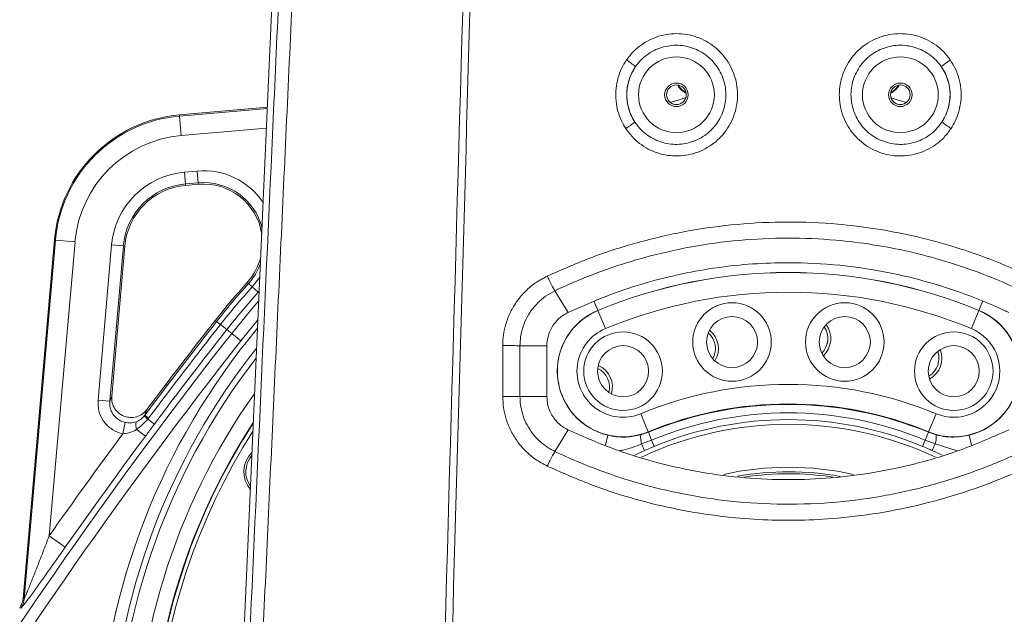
# Model space of a CAD drawing. Header units: millimetres. Extents: x 0 to 16820, y 0 to 11880.
# Tile 17 of 120: x 2525 to 2776, y 7179 to 7331. Entities that reach past the tile are written whole.
import ezdxf

# ---------------------------------------------------------------- set-up
doc = ezdxf.new("R2010")
doc.units = ezdxf.units.MM
doc.header["$LTSCALE"] = 20
doc.linetypes.add('PHANTOM', pattern=[12.7, 6.35, -1.27, 1.27, -1.27, 1.27, -1.27])
doc.styles.add('SLDTEXTSTYLE0', font='TXT', dxfattribs={"width": 0.605})
doc.dimstyles.new('SLDDIMSTYLE0', dxfattribs={"dimtxt": 140, "dimasz": 100, "dimexe": 0, "dimexo": 0.0625, "dimgap": 35, "dimtad": 1, "dimtoh": 1, "dimdec": 0, "dimrnd": 1e-09, "dimzin": 12, "dimdsep": 46, "dimtxsty": 'SLDTEXTSTYLE0', "dimsah": 1, "dimcen": 0.09, "dimadec": 0, "dimazin": 0, "dimtfac": 1, "dimtofl": 0, "dimtmove": 0, "dimatfit": 3, "dimfxl": 0, "dimfrac": 2, "dimtolj": 1, "dimtzin": 12, "dimarcsym": 0})

# ---------------------------------------------------------------- blocks, each defined once
blk = doc.blocks.new('*D5')
at = {"color": 7, "linetype": 'Continuous', "lineweight": 0}
for p, q in [((2720.78, 9015.29), (5150.78, 9015.29)), ((5120.78, 9015.29), (5120.78, 6644.47)), ((2871.03, 6644.47), (5150.78, 6644.47))]:
    blk.add_line(p, q, dxfattribs=at)
for points in [[(5120.78, 9015.29), (5105.78, 8915.29), (5135.78, 8915.29)], [(5120.78, 6644.47), (5135.78, 6744.47), (5105.78, 6744.47)]]:
    blk.add_solid(points, dxfattribs=at)
at = {"color": 7, "linetype": 'Continuous', "lineweight": 0, "insert": (4940.31, 7616), "char_height": 140, "attachment_point": 1, "rotation": 90, "style": 'SLDTEXTSTYLE0'}
blk.add_mtext('2371', dxfattribs=at)

msp = doc.modelspace()

# ---------------------------------------------------------------- linework, layer by layer
at = {"color": 7, "linetype": 'Continuous', "lineweight": 0}
for p, q in [((2593.99, 7439.47), (2580.92, 7145.69)), ((2588.16, 7308.29), (2565.73, 7306.33)), ((2570.58, 7288.69), (2567.3, 7288.4)), ((2533.92, 7274.52), (2525.93, 7183.23)), ((2551.85, 7272.95), (2548.51, 7234.77)), ((2661.32, 7261.55), (2664.68, 7256.03)), ((2664.62, 7256), (2664.68, 7256.03)), ((2661.34, 7220.66), (2664.68, 7226.16)), ((2664.68, 7226.16), (2664.63, 7226.19))]:
    msp.add_line(p, q, dxfattribs=at)
at = {"color": 8, "linetype": 'Continuous', "lineweight": 0}
for p, q in [((2565.76, 7306.06), (2588.14, 7308.02)), ((2565.76, 7306.06), (2565.73, 7306.33)), ((2565.76, 7306.06), (2566.19, 7301.08)), ((2587.92, 7302.98), (2566.19, 7301.08)), ((2567.01, 7291.76), (2570.29, 7292.05)), ((2570.55, 7289.06), (2570.29, 7292.05)), ((2567.27, 7288.77), (2567.01, 7291.76)), ((2570.55, 7289.06), (2567.27, 7288.77)), ((2567.27, 7288.77), (2567.3, 7288.4)), ((2570.55, 7289.06), (2570.58, 7288.69)), ((2526.2, 7183.13), (2534.19, 7274.49)), ((2534.19, 7274.49), (2533.92, 7274.52)), ((2534.19, 7274.49), (2539.17, 7274.06)), ((2539.17, 7274.06), (2532.61, 7199.17)), ((2545.04, 7233.75), (2548.49, 7273.24)), ((2551.47, 7272.98), (2548.02, 7233.49)), ((2548.49, 7273.24), (2551.47, 7272.98)), ((2551.47, 7272.98), (2551.85, 7272.95)), ((2586.33, 7268.37), (2586.38, 7268.41)), ((2586.23, 7265.03), (2584.28, 7262.57)), ((2583.35, 7263.41), (2583.03, 7263.7)), ((2583.35, 7263.41), (2584.28, 7262.57)), ((2585.82, 7261.18), (2584.28, 7262.57)), ((2586.07, 7261.46), (2585.82, 7261.18)), ((2661.32, 7261.55), (2661.32, 7261.55)), ((2671.34, 7258.83), (2672.28, 7256.57)), ((2770.21, 7258.8), (2769.29, 7256.57)), ((2672.29, 7256.54), (2672.28, 7256.57)), ((2672.29, 7256.54), (2674.2, 7251.93)), ((2769.28, 7256.54), (2767.37, 7251.93)), ((2769.28, 7256.54), (2769.29, 7256.57)), ((2575.2, 7253.72), (2574.86, 7253.99)), ((2575.2, 7253.72), (2576.18, 7252.96)), ((2577.81, 7251.68), (2576.18, 7252.96)), ((2585.75, 7254.15), (2581.42, 7248.85)), ((2579.06, 7250.7), (2577.81, 7251.68)), ((2579.06, 7250.7), (2581.42, 7248.85)), ((2652.45, 7247.58), (2659.29, 7247.57)), ((2548.02, 7233.49), (2548.51, 7234.77)), ((2652.45, 7234.63), (2659.29, 7234.62)), ((2545.04, 7233.75), (2548.02, 7233.49)), ((2556.79, 7229.7), (2556.91, 7229.85)), ((2557.91, 7229.11), (2556.91, 7229.85)), ((2683.18, 7230.25), (2685.09, 7225.64)), ((2758.39, 7230.25), (2756.48, 7225.64)), ((2551.35, 7225.16), (2551.94, 7228.05)), ((2557.91, 7229.11), (2557.72, 7228.87)), ((2559.39, 7227.62), (2557.72, 7228.87)), ((2557.12, 7224.55), (2554.85, 7226.24)), ((2674.19, 7222.26), (2674.79, 7224.8)), ((2683.2, 7224.88), (2685.13, 7225.54)), ((2685.09, 7225.64), (2685.13, 7225.54)), ((2685.13, 7225.54), (2685.96, 7223.54)), ((2756.44, 7225.54), (2755.61, 7223.54)), ((2756.48, 7225.64), (2756.44, 7225.54)), ((2756.44, 7225.54), (2758.37, 7224.88)), ((2767.39, 7222.23), (2766.77, 7224.8)), ((2685.96, 7223.54), (2683.42, 7222.55)), ((2684.17, 7220.89), (2683.42, 7222.55)), ((2686.62, 7221.95), (2684.17, 7220.89)), ((2686.62, 7221.95), (2685.96, 7223.54)), ((2754.95, 7221.95), (2755.61, 7223.54)), ((2758.14, 7222.55), (2755.61, 7223.54)), ((2757.4, 7220.89), (2758.14, 7222.55)), ((2763.73, 7220.82), (2758.14, 7222.55)), ((2661.34, 7220.66), (2661.34, 7220.66)), ((2684.17, 7220.89), (2681.65, 7219.71)), ((2759.9, 7219.72), (2757.4, 7220.89)), ((2536.7, 7196.3), (2532.61, 7199.17)), ((2525.93, 7183.23), (2526.2, 7183.13)), ((2525.35, 7180.76), (2525.08, 7180.85))]:
    msp.add_line(p, q, dxfattribs=at)
at = {"color": 8, "linetype": 'Continuous', "lineweight": 0, "flags": 128}
for points in [[(2579.06, 7250.7), (2584.22, 7256.98), (2585.96, 7258.97)], [(2648.06, 7234.63), (2648.06, 7237.9), (2648.06, 7241.18), (2648.06, 7247.59)], [(2648.06, 7247.59), (2648.68, 7247.59), (2649.3, 7247.59), (2649.9, 7247.59), (2650.49, 7247.59), (2651.04, 7247.59), (2651.56, 7247.58), (2652.03, 7247.58), (2652.45, 7247.58)], [(2652.45, 7247.58), (2652.45, 7244.31), (2652.45, 7241.04), (2652.45, 7234.63)], [(2648.06, 7234.63), (2648.68, 7234.63), (2649.3, 7234.63), (2649.91, 7234.63), (2650.49, 7234.63), (2651.05, 7234.63), (2651.57, 7234.63), (2652.04, 7234.63), (2652.45, 7234.63)], [(2557.48, 7231.34), (2556.92, 7229.88), (2556.91, 7229.85)]]:
    msp.add_lwpolyline(points, dxfattribs=at)
at = {"color": 7, "linetype": 'Continuous', "lineweight": 0, "flags": 128}
msp.add_lwpolyline([(2659.29, 7247.57), (2659.29, 7244.33), (2659.29, 7241.09), (2659.29, 7237.85), (2659.29, 7234.62), (2659.29, 7234.62)], dxfattribs=at)
at = {"color": 8, "linetype": 'Continuous', "lineweight": 0}
for centre in [(2692.28, 7311.47), (2749.28, 7311.47)]:
    msp.add_circle(centre, 9.65, dxfattribs=at)
at = {"color": 7, "linetype": 'Continuous', "lineweight": 0}
for centre, radius in [((2692.28, 7311.47), 3), ((2749.28, 7311.47), 3), ((2692.28, 7311.47), 2.5), ((2749.28, 7311.47), 2.5), ((2706.43, 7248.52), 10), ((2735.14, 7248.52), 10), ((2706.43, 7248.52), 6.5), ((2735.14, 7248.52), 6.5), ((2678.69, 7241.09), 10), ((2762.88, 7241.09), 10), ((2678.69, 7241.09), 6.5), ((2762.88, 7241.09), 6.5)]:
    msp.add_circle(centre, radius, dxfattribs=at)
at = {"color": 7, "linetype": 'Continuous', "lineweight": 30}
for radius, start, end in [(1875.82, 300, 180), (417.89, 212.4693, 92.4693)]:
    msp.add_arc((2720.78, 7139.47), radius, start, end, dxfattribs=at)
at = {"color": 7, "linetype": 'PHANTOM', "lineweight": 30}
msp.add_arc((2720.78, 7139.47), 1203.01, 352.93959, 127.06041, dxfattribs=at)
at = {"color": 8, "linetype": 'Continuous', "lineweight": 0}
for centre, radius, start, end in [((2665.94, 7299.51), 24.9, 50.2108, 56.7851), ((2775.63, 7299.51), 24.9, 123.2149, 129.7892), ((2692.28, 7311.47), 12.65, 145.4161, 213.2147), ((2749.28, 7311.47), 12.65, 326.7853, 34.5839), ((2696.97, 7316.4), 5.02, 209.2785, 243.7236), ((2697.04, 7316.49), 5.01, 210.8527, 242.2887), ((2744.6, 7316.4), 5.02, 296.2764, 330.7215), ((2744.52, 7316.49), 5.01, 297.7112, 329.1473), ((2568.78, 7271.47), 34.72, 95, 175), ((2666.16, 7324.15), 25.02, 301.852, 308.3948), ((2775.41, 7324.15), 25.02, 231.6052, 238.148), ((2568.78, 7271.47), 29.73, 95, 175), ((2571.89, 7273.75), 18.37, 34.2309, 95), ((2568.78, 7271.47), 20.37, 95, 175), ((2568.78, 7271.47), 17.38, 95, 175), ((2571.89, 7273.75), 15.38, 14.3103, 95), ((2720.78, 7139.47), 126.75, 67.5, 112.5), ((2720.78, 7139.47), 126.72, 67.5, 112.5), ((2720.78, 7139.47), 185.06, 137.9543, 141.8733), ((2720.78, 7139.47), 183.82, 137.9543, 141.8733), ((2720.78, 7139.47), 181.74, 137.9543, 141.8733), ((2720.78, 7139.47), 121.73, 67.5, 112.5), ((2678.69, 7241.09), 16.75, 112.5, 256.5609), ((2678.69, 7241.09), 16.72, 112.5, 292.5), ((2762.88, 7241.09), 16.72, 247.5, 67.5), ((2762.88, 7241.09), 16.75, 283.4391, 67.5), ((2720.78, 7139.47), 175.88, 140.2034, 177.3515), ((3599.86, 6449.52), 1302.56, 141.87326, 143.19615), ((3599.86, 6449.52), 1301.32, 141.87326, 143.19615), ((2678.69, 7241.09), 11.73, 112.5, 292.5), ((2762.88, 7241.09), 11.73, 247.5, 67.5), ((3599.86, 6449.52), 1297.66, 141.87326, 148.15417), ((3599.86, 6449.52), 1299.24, 141.87326, 143.20952), ((3599.86, 6449.52), 1294.66, 141.87326, 148.15417), ((2720.78, 7139.47), 172.88, 141.5294, 177.3515), ((2720.78, 7139.47), 171.37, 142.2348, 180), ((2720.78, 7139.47), 171.37, 180, 37.7652), ((2720.78, 7139.47), 98.27, 67.5, 112.5), ((2720.78, 7139.47), 166.37, 144.7498, 0), ((2720.78, 7139.47), 93.28, 67.5, 112.5), ((2720.78, 7139.47), 93.17, 67.5, 112.5), ((2563.86, 7236.65), 9.91, 224.4964, 231.7171), ((2720.78, 7139.47), 91.01, 67.5, 112.5), ((2557.55, 7227.33), 2.92, 162.5452, 202.1532), ((2720.78, 7139.47), 89.28, 67.5, 112.5), ((3599.86, 6449.52), 1304.22, 143.50738, 144.9153), ((3599.86, 6449.52), 1299.23, 143.378, 144.9153), ((2688.63, 7224.23), 5.48, 173.1284, 197.8276), ((2752.93, 7224.23), 5.48, 342.1724, 6.8716), ((2720.78, 7139.47), 75.5, 81.3814, 98.5136), ((2521.21, 7183.57), 5.01, 325.8049, 354.9585)]:
    msp.add_arc(centre, radius, start, end, dxfattribs=at)
at = {"color": 7, "linetype": 'Continuous', "lineweight": 0}
for centre, radius, start, end in [((2568.78, 7271.47), 35, 95, 175), ((2568.78, 7271.47), 17, 95, 175), ((2571.89, 7273.75), 15, 8.6514, 95), ((2571.89, 7273.75), 15, 317.9543, 346.2539), ((2720.78, 7139.47), 185.5, 137.9543, 141.8733), ((3599.86, 6449.52), 1303, 141.87326, 143.12899), ((2725.58, 7249.36), 5.25, 315.1893, 34.8107), ((2725.58, 7249.36), 6, 313.1947, 36.8053), ((2696.97, 7246.86), 5.25, 330.1893, 49.8107), ((2696.97, 7246.86), 6, 328.1947, 51.8053), ((2753.86, 7244.37), 5.25, 300.1893, 19.8107), ((2753.86, 7244.37), 6, 298.1947, 21.8053), ((2669.99, 7237.04), 5.25, 345.1893, 64.8107), ((2669.99, 7237.04), 6, 343.1947, 66.8053), ((2720.78, 7139.47), 162.5, 146.9424, 33.0576), ((2720.78, 7139.47), 162.4, 147.0024, 260), ((2720.78, 7139.47), 88.09, 64.9018, 115.1326), ((2720.78, 7139.47), 162.4, 260, 32.9976), ((2720.78, 7139.47), 161.4, 147.6117, 260), ((2720.78, 7139.47), 161.4, 260, 32.3883), ((2589.15, 7215.47), 7, 134.4162, 220.4892), ((2589.15, 7215.47), 6.5, 139.3721, 215.5333), ((2720.78, 7139.47), 77.15, 77.5624, 102.3878), ((2720.78, 7139.47), 76, 79.9891, 99.8466)]:
    msp.add_arc(centre, radius, start, end, dxfattribs=at)
at = {"color": 8, "linetype": 'Continuous', "lineweight": 0}
for points, knots in [([(2633.37, 7174.79), (2635.46, 7247.99), (2637.77, 7329.32), (2640.3, 7418.8), (2640.99, 7443.2), (2641.67, 7467.56), (2643.03, 7516.27), (2644.59, 7571.99), (2646.35, 7634.87), (2647.63, 7680.51), (2648.92, 7726.21), (2650.22, 7771.96), (2652.42, 7849.73), (2654.2, 7912.24), (2655.54, 7959.49)], [0, 0, 0, 0, 0.27938, 0.310438, 0.341509, 0.372584, 0.403649, 0.528364, 0.586617, 0.644892, 0.703164, 0.761416, 0.81965, 1, 1, 1, 1]), ([(2657.57, 7959.47), (2656.41, 7918.24), (2655.05, 7870.14), (2653.47, 7815.16), (2652.86, 7794.53), (2652.25, 7773.9), (2651.66, 7753.28), (2651.09, 7732.67), (2650.41, 7705.25), (2649.51, 7671.08), (2648.25, 7630.15), (2647.06, 7590.27), (2645.95, 7551.43), (2644.86, 7513.63), (2643.77, 7475.79), (2642.69, 7437.91), (2641.6, 7399.98), (2639.12, 7312.25), (2637, 7237.17), (2635.23, 7174.74)], [0, 0, 0, 0, 0.157319, 0.1835524, 0.2098033, 0.2360529, 0.2622848, 0.2884947, 0.3147007, 0.3671057, 0.4195183, 0.471931, 0.5202394, 0.568574, 0.6169059, 0.6652163, 0.7135011, 0.7617764, 1, 1, 1, 1]), ([(2583.67, 7173.84), (2585.66, 7217.68), (2588.65, 7283.86), (2592, 7357.49), (2593.68, 7394.72), (2594.68, 7417.07), (2595.37, 7431.95), (2595.72, 7439.39)], [0, 0, 0, 0, 0.495253, 0.747618, 0.831754, 0.915889, 1, 1, 1, 1]), ([(2599.23, 7438.87), (2598.88, 7431.45), (2598.17, 7416.59), (2597.16, 7394.29), (2595.45, 7357.12), (2593.04, 7305.1), (2590.03, 7239.58), (2588.04, 7196.36), (2587.08, 7175.44)], [0, 0, 0, 0, 0.084622, 0.169268, 0.253915, 0.507842, 0.76173, 1, 1, 1, 1]), ([(2679.57, 7320.34), (2680.16, 7321.11), (2681.34, 7322.63), (2683.54, 7324.41), (2685.9, 7325.73), (2688.38, 7326.61), (2690.97, 7327.06), (2693.6, 7327.07), (2696.19, 7326.62), (2698.67, 7325.76), (2700.97, 7324.48), (2703.02, 7322.84), (2704.77, 7320.87), (2706.17, 7318.64), (2707.17, 7316.2), (2707.75, 7313.63), (2707.89, 7311), (2707.6, 7308.39), (2706.86, 7305.86), (2705.72, 7303.48), (2704.19, 7301.33), (2702.33, 7299.47), (2700.17, 7297.96), (2697.8, 7296.82), (2695.27, 7296.1), (2692.66, 7295.82), (2690.05, 7295.98), (2687.49, 7296.58), (2685.08, 7297.6), (2682.87, 7299.02), (2680.91, 7300.77), (2679.88, 7302.19), (2679.36, 7302.89)], [0, 0, 0, 0, 0.036503, 0.073004, 0.106086, 0.139168, 0.172266, 0.205364, 0.23847, 0.271578, 0.304681, 0.337784, 0.370886, 0.403988, 0.437227, 0.470467, 0.503509, 0.536551, 0.56974, 0.602929, 0.636111, 0.669291, 0.702418, 0.735544, 0.768601, 0.801657, 0.834678, 0.867699, 0.900751, 0.933803, 0.966901, 1, 1, 1, 1]), ([(2762.2, 7302.89), (2761.63, 7302.12), (2760.49, 7300.56), (2758.34, 7298.74), (2756, 7297.35), (2753.55, 7296.41), (2750.97, 7295.91), (2748.34, 7295.84), (2745.74, 7296.22), (2743.24, 7297.03), (2740.91, 7298.25), (2738.82, 7299.84), (2737.03, 7301.77), (2735.57, 7303.96), (2734.51, 7306.38), (2733.87, 7308.94), (2733.67, 7311.56), (2733.9, 7314.18), (2734.57, 7316.72), (2735.66, 7319.13), (2737.14, 7321.31), (2738.96, 7323.22), (2741.08, 7324.78), (2743.42, 7325.98), (2745.93, 7326.75), (2748.53, 7327.1), (2751.15, 7327), (2753.72, 7326.47), (2756.16, 7325.5), (2758.4, 7324.14), (2760.4, 7322.43), (2761.46, 7321.04), (2761.99, 7320.34)], [0, 0, 0, 0, 0.036508, 0.073016, 0.106097, 0.139179, 0.172276, 0.205374, 0.238481, 0.271588, 0.304692, 0.337796, 0.370899, 0.404002, 0.437238, 0.470474, 0.503518, 0.536562, 0.569753, 0.602943, 0.636127, 0.66931, 0.702437, 0.735564, 0.768618, 0.801671, 0.834688, 0.867705, 0.900755, 0.933804, 0.966902, 1, 1, 1, 1]), ([(2681.7, 7304.54), (2682.11, 7303.97), (2682.94, 7302.83), (2684.53, 7301.41), (2686.33, 7300.25), (2688.28, 7299.42), (2690.36, 7298.93), (2692.48, 7298.79), (2694.61, 7299.01), (2696.66, 7299.59), (2698.6, 7300.5), (2700.35, 7301.73), (2701.88, 7303.24), (2703.12, 7304.97), (2704.07, 7306.9), (2704.66, 7308.95), (2704.91, 7311.08), (2704.8, 7313.21), (2704.32, 7315.3), (2703.51, 7317.27), (2702.37, 7319.09), (2700.95, 7320.67), (2699.27, 7322.01), (2697.4, 7323.04), (2695.37, 7323.75), (2693.28, 7324.1), (2691.13, 7324.09), (2689.03, 7323.73), (2687.01, 7323.02), (2685.1, 7321.95), (2683.31, 7320.51), (2682.36, 7319.27), (2681.87, 7318.65)], [0, 0, 0, 0, 0.032544, 0.066028, 0.098576, 0.132066, 0.164632, 0.198139, 0.230767, 0.264339, 0.297035, 0.33068, 0.363407, 0.397088, 0.429797, 0.46346, 0.496128, 0.529748, 0.56239, 0.59598, 0.628629, 0.662225, 0.694899, 0.728521, 0.761201, 0.794831, 0.827477, 0.861071, 0.893653, 0.92718, 0.962958, 1, 1, 1, 1]), ([(2759.7, 7318.65), (2759.27, 7319.2), (2758.41, 7320.33), (2756.8, 7321.7), (2754.97, 7322.82), (2753, 7323.6), (2750.91, 7324.04), (2748.79, 7324.13), (2746.66, 7323.86), (2744.63, 7323.24), (2742.71, 7322.27), (2740.99, 7321.01), (2739.49, 7319.46), (2738.29, 7317.7), (2737.4, 7315.74), (2736.85, 7313.69), (2736.65, 7311.55), (2736.82, 7309.42), (2737.34, 7307.34), (2738.2, 7305.4), (2739.39, 7303.6), (2740.84, 7302.05), (2742.55, 7300.75), (2744.44, 7299.77), (2746.49, 7299.11), (2748.59, 7298.81), (2750.74, 7298.87), (2752.82, 7299.28), (2754.83, 7300.04), (2756.71, 7301.16), (2758.47, 7302.64), (2759.39, 7303.9), (2759.87, 7304.54)], [0, 0, 0, 0, 0.032541, 0.066022, 0.098568, 0.132055, 0.164618, 0.198124, 0.230751, 0.264325, 0.297023, 0.330672, 0.363401, 0.397085, 0.429795, 0.463459, 0.496127, 0.529746, 0.562388, 0.595978, 0.628626, 0.662222, 0.694895, 0.728516, 0.761194, 0.794821, 0.827464, 0.861055, 0.893637, 0.927164, 0.96295, 1, 1, 1, 1]), ([(2679.36, 7302.89), (2678.99, 7303.52), (2678.17, 7304.9), (2677.32, 7307.25), (2676.78, 7310.05), (2676.78, 7312.92), (2677.33, 7315.72), (2678.22, 7318.17), (2679.13, 7319.63), (2679.57, 7320.34)], [0, 0, 0, 0, 0.118459, 0.260486, 0.402514, 0.579682, 0.721927, 0.864171, 1, 1, 1, 1]), ([(2761.99, 7320.34), (2762.44, 7319.62), (2763.36, 7318.15), (2764.24, 7315.68), (2764.79, 7312.88), (2764.78, 7310.01), (2764.23, 7307.21), (2763.39, 7304.87), (2762.57, 7303.51), (2762.2, 7302.89)], [0, 0, 0, 0, 0.138401, 0.280419, 0.422438, 0.599704, 0.741963, 0.884222, 1, 1, 1, 1]), ([(2681.87, 7318.65), (2681.51, 7318.07), (2680.77, 7316.89), (2680.05, 7314.91), (2679.6, 7312.64), (2679.6, 7310.32), (2680.04, 7308.06), (2680.73, 7306.16), (2681.4, 7305.04), (2681.7, 7304.54)], [0, 0, 0, 0, 0.135907, 0.278127, 0.420346, 0.597427, 0.739443, 0.88146, 1, 1, 1, 1]), ([(2759.87, 7304.54), (2760.16, 7305.03), (2760.83, 7306.14), (2761.52, 7308.02), (2761.96, 7310.29), (2761.97, 7312.61), (2761.53, 7314.88), (2760.81, 7316.87), (2760.06, 7318.06), (2759.7, 7318.65)], [0, 0, 0, 0, 0.115858, 0.258108, 0.400357, 0.577535, 0.719527, 0.86152, 1, 1, 1, 1]), ([(2694.67, 7310.75), (2694.65, 7310.74), (2693.79, 7310.46), (2692.39, 7309.93), (2691, 7309.64), (2690.66, 7309.57)], [0, 0, 0, 0, 0.021526, 0.763708, 1, 1, 1, 1]), ([(2750.83, 7309.57), (2750.64, 7309.61), (2749.39, 7309.87), (2748.03, 7310.37), (2747.05, 7310.7), (2746.94, 7310.73)], [0, 0, 0, 0, 0.135268, 0.901895, 1, 1, 1, 1]), ([(2659.38, 7265.29), (2663.22, 7266.98), (2670.9, 7270.38), (2682.96, 7274.16), (2695.28, 7276.97), (2707.84, 7278.67), (2720.55, 7279.25), (2732.29, 7278.76), (2742.94, 7277.46), (2752.49, 7275.65), (2762.27, 7273.08), (2772.23, 7269.74), (2778.87, 7266.77), (2782.19, 7265.29)], [0, 0, 0, 0, 0.099225, 0.198845, 0.298461, 0.397683, 0.498091, 0.5985, 0.674961, 0.751513, 0.827975, 0.913986, 1, 1, 1, 1]), ([(2780.25, 7261.55), (2780.25, 7261.55), (2777.07, 7263.06), (2770.59, 7265.85), (2760.96, 7269.15), (2751.48, 7271.64), (2742.24, 7273.41), (2731.93, 7274.67), (2720.55, 7275.15), (2708.25, 7274.59), (2696.08, 7272.92), (2684.14, 7270.2), (2672.49, 7266.46), (2664.98, 7263.3), (2661.32, 7261.55), (2661.32, 7261.55)], [0, 0, 0, 0, 0, 0.086047, 0.172091, 0.248537, 0.325074, 0.401519, 0.501897, 0.602273, 0.701503, 0.801132, 0.900765, 1, 1, 1, 1, 1]), ([(2583.35, 7263.41), (2583.65, 7263.75), (2584.42, 7264.66), (2585.48, 7266.31), (2586.05, 7267.67), (2586.33, 7268.37)], [0, 0, 0, 0, 0.233245, 0.61124, 1, 1, 1, 1]), ([(2648.06, 7247.59), (2648.09, 7248.52), (2648.17, 7250.38), (2648.83, 7253.27), (2649.96, 7256.19), (2651.66, 7259.02), (2653.81, 7261.51), (2656.37, 7263.69), (2658.36, 7264.75), (2659.38, 7265.29)], [0, 0, 0, 0, 0.125701, 0.251401, 0.399251, 0.547106, 0.695273, 0.843443, 1, 1, 1, 1]), ([(2661.32, 7261.55), (2661.13, 7261.88), (2660.75, 7262.54), (2660.09, 7263.83), (2659.63, 7264.78), (2659.41, 7265.22), (2659.38, 7265.29)], [0, 0, 0, 0, 0.34658, 0.693159, 0.954951, 1, 1, 1, 1]), ([(2661.32, 7261.55), (2661.32, 7261.55), (2660.49, 7261.16), (2658.95, 7260.25), (2656.93, 7258.54), (2655.25, 7256.56), (2653.93, 7254.33), (2652.78, 7251.37), (2652.45, 7249.04), (2652.45, 7247.58), (2652.45, 7247.58)], [0, 0, 0, 0, 0.000003, 0.15773, 0.306252, 0.454774, 0.602328, 0.74988, 0.999997, 1, 1, 1, 1]), ([(2659.4, 7216.93), (2658.35, 7217.49), (2656.34, 7218.56), (2653.76, 7220.78), (2651.62, 7223.28), (2649.94, 7226.12), (2648.82, 7229.02), (2648.18, 7231.89), (2648.1, 7233.72), (2648.06, 7234.63)], [0, 0, 0, 0, 0.160219, 0.30876, 0.457293, 0.604925, 0.752546, 0.876277, 1, 1, 1, 1]), ([(2652.45, 7234.63), (2652.45, 7234.63), (2652.45, 7233.2), (2652.78, 7230.89), (2653.91, 7227.95), (2655.22, 7225.71), (2656.9, 7223.72), (2658.93, 7221.98), (2660.49, 7221.06), (2661.34, 7220.66), (2661.34, 7220.66)], [0, 0, 0, 0, 0.000003, 0.246053, 0.393414, 0.540786, 0.689687, 0.838595, 0.999997, 1, 1, 1, 1]), ([(2551.35, 7225.16), (2551.11, 7225.22), (2550, 7225.48), (2548.14, 7226.44), (2546.25, 7228.43), (2545.06, 7230.98), (2545.04, 7232.83), (2545.04, 7233.75)], [0, 0, 0, 0, 0.064785, 0.294225, 0.527563, 0.763838, 1, 1, 1, 1]), ([(2548.02, 7233.49), (2548.02, 7232.91), (2548.02, 7231.74), (2548.75, 7230.11), (2549.93, 7228.85), (2551.09, 7228.25), (2551.79, 7228.09), (2551.94, 7228.05)], [0, 0, 0, 0, 0.239067, 0.476269, 0.708526, 0.935817, 1, 1, 1, 1]), ([(2554.77, 7228.21), (2554.91, 7228.27), (2555.34, 7228.44), (2556.07, 7228.91), (2556.54, 7229.42), (2556.79, 7229.7)], [0, 0, 0, 0, 0.181429, 0.556698, 1, 1, 1, 1]), ([(2551.94, 7228.05), (2552.37, 7227.99), (2553.36, 7227.85), (2554.26, 7228.08), (2554.77, 7228.21)], [0, 0, 0, 0, 0.441482, 1, 1, 1, 1]), ([(2557.72, 7228.87), (2557.28, 7228.39), (2556.4, 7227.43), (2555.37, 7226.64), (2554.85, 7226.24)], [0, 0, 0, 0, 0.495419, 1, 1, 1, 1]), ([(2559.39, 7227.62), (2559.18, 7227.35), (2558.42, 7226.32), (2557.67, 7225.3), (2557.12, 7224.55)], [0, 0, 0, 0, 0.2682365, 1, 1, 1, 1]), ([(2554.85, 7226.24), (2554.21, 7225.9), (2553.12, 7225.31), (2551.87, 7225.21), (2551.35, 7225.16)], [0, 0, 0, 0, 0.58449, 1, 1, 1, 1]), ([(2674.79, 7224.8), (2675.54, 7224.65), (2677.07, 7224.35), (2679.89, 7224.23), (2681.92, 7224.63), (2683.2, 7224.88)], [0, 0, 0, 0, 0.265861, 0.540694, 1, 1, 1, 1]), ([(2758.37, 7224.88), (2759.22, 7224.7), (2760.94, 7224.32), (2763.74, 7224.25), (2765.7, 7224.6), (2766.77, 7224.8)], [0, 0, 0, 0, 0.3064, 0.621218, 1, 1, 1, 1]), ([(2683.42, 7222.55), (2681.87, 7221.96), (2680.01, 7221.26), (2678.07, 7220.87), (2677.76, 7220.81)], [0, 0, 0, 0, 0.838553, 1, 1, 1, 1]), ([(2757.4, 7220.89), (2757.05, 7221.05), (2756.23, 7221.41), (2755.41, 7221.75), (2754.95, 7221.95)], [0, 0, 0, 0, 0.432892, 1, 1, 1, 1]), ([(2659.4, 7216.93), (2659.43, 7217), (2659.65, 7217.45), (2660.11, 7218.39), (2660.77, 7219.67), (2661.15, 7220.33), (2661.34, 7220.66)], [0, 0, 0, 0, 0.05097, 0.305949, 0.652975, 1, 1, 1, 1]), ([(2661.34, 7220.66), (2661.34, 7220.66), (2665.06, 7218.88), (2672.2, 7215.86), (2683.01, 7212.33), (2693.57, 7209.77), (2705.22, 7207.91), (2717.92, 7207.02), (2731.25, 7207.4), (2744.17, 7209.02), (2756.56, 7211.75), (2768.65, 7215.58), (2776.44, 7218.85), (2780.23, 7220.66), (2780.23, 7220.66)], [0, 0, 0, 0, 0.0000005, 0.1009089, 0.1891853, 0.2776023, 0.3658782, 0.4768358, 0.5877915, 0.6906187, 0.7938908, 0.8971669, 0.9999995, 1, 1, 1, 1]), ([(2782.17, 7216.93), (2780.71, 7216.26), (2775.68, 7213.93), (2766.78, 7210.54), (2755.38, 7207.2), (2743.73, 7204.81), (2732.75, 7203.48), (2722.54, 7203.03), (2713.14, 7203.22), (2703.17, 7204.08), (2692.68, 7205.75), (2681.78, 7208.38), (2670.6, 7211.96), (2663.29, 7215.2), (2659.4, 7216.93)], [0, 0, 0, 0, 0.037961, 0.131351, 0.225071, 0.31879, 0.412178, 0.486152, 0.560208, 0.634183, 0.722467, 0.810891, 0.899175, 1, 1, 1, 1]), ([(2526.2, 7183.13), (2526.21, 7183.14), (2526.25, 7183.17), (2526.39, 7183.46), (2526.65, 7184.06), (2527.23, 7185.44), (2528.17, 7187.79), (2529.49, 7191.13), (2530.98, 7194.96), (2532.07, 7197.76), (2532.61, 7199.17)], [0, 0, 0, 0, 0.023317, 0.064594, 0.091047, 0.172149, 0.3389, 0.517634, 0.758756, 1, 1, 1, 1]), ([(2536.7, 7196.3), (2535.73, 7194.92), (2533.8, 7192.17), (2531.14, 7188.43), (2529.15, 7185.66), (2527.8, 7183.81), (2526.83, 7182.5), (2525.95, 7181.37), (2525.46, 7180.79), (2525.38, 7180.77), (2525.35, 7180.76)], [0, 0, 0, 0, 0.217665, 0.43506, 0.603175, 0.687963, 0.772592, 0.867066, 0.962553, 1, 1, 1, 1])]:
    msp.add_open_spline(points, degree=3, knots=knots, dxfattribs=at)
at = {"color": 7, "linetype": 'Continuous', "lineweight": 0}
for points, knots in [([(2776.89, 7256.03), (2776.5, 7256.21), (2772.84, 7257.94), (2765.72, 7260.88), (2755.33, 7264.2), (2744.69, 7266.65), (2733.15, 7268.31), (2722.11, 7268.86), (2711.68, 7268.5), (2702.66, 7267.55), (2693.34, 7265.92), (2683.78, 7263.48), (2674.04, 7260.22), (2667.8, 7257.43), (2664.68, 7256.03)], [0, 0, 0, 0, 0.011114, 0.104915, 0.199051, 0.293184, 0.38698, 0.500348, 0.578371, 0.656491, 0.734514, 0.822961, 0.91155, 1, 1, 1, 1]), ([(2664.62, 7256), (2664.28, 7255.82), (2663.02, 7255.16), (2661.17, 7253.46), (2659.64, 7250.7), (2659.29, 7248.6), (2659.29, 7247.57), (2659.29, 7247.57)], [0, 0, 0, 0, 0.111253, 0.408451, 0.704197, 0.999991, 1, 1, 1, 1]), ([(2557.48, 7231.34), (2557.23, 7231.05), (2556.61, 7230.33), (2555.29, 7229.56), (2553.64, 7229.21), (2551.97, 7229.43), (2550.45, 7230.19), (2549.26, 7231.44), (2548.52, 7233.04), (2548.51, 7234.19), (2548.51, 7234.77)], [0, 0, 0, 0, 0.088454, 0.218124, 0.346218, 0.474055, 0.603097, 0.734322, 0.867192, 1, 1, 1, 1]), ([(2659.29, 7234.62), (2659.34, 7233.88), (2659.47, 7232.11), (2660.31, 7230.23), (2661.58, 7228.4), (2662.83, 7227.15), (2664.15, 7226.44), (2664.63, 7226.19)], [0, 0, 0, 0, 0.209263, 0.505446, 0.570948, 0.846017, 1, 1, 1, 1]), ([(2664.68, 7226.16), (2668.76, 7224.36), (2676.23, 7221.06), (2687.64, 7217.61), (2698.56, 7215.23), (2709.66, 7213.8), (2720.73, 7213.32), (2731.68, 7213.79), (2742.46, 7215.14), (2753.69, 7217.52), (2765.27, 7221.02), (2773.01, 7224.45), (2776.88, 7226.16)], [0, 0, 0, 0, 0.115318, 0.211401, 0.307848, 0.404291, 0.50037, 0.593823, 0.687443, 0.780897, 0.890448, 1, 1, 1, 1]), ([(2525.08, 7180.85), (2525.24, 7181.1), (2525.68, 7181.82), (2525.83, 7182.67), (2525.93, 7183.23)], [0, 0, 0, 0, 0.339563, 1, 1, 1, 1])]:
    msp.add_open_spline(points, degree=3, knots=knots, dxfattribs=at)

# ---------------------------------------------------------------- dimensions: what is measured, and where the dimension line sits
dim = msp.add_linear_dim(base=(5120.78, 6644.47), p1=(2720.78, 9015.29), p2=(2871.03, 6644.47), angle=90, dimstyle='SLDDIMSTYLE0', dxfattribs=at)
dim.commit()
dim.dimension.update_dxf_attribs({"geometry": '*D5', "text_midpoint": (5120.78, 7829.88), "dimtype": 160})

doc.saveas('drawing.dxf')
